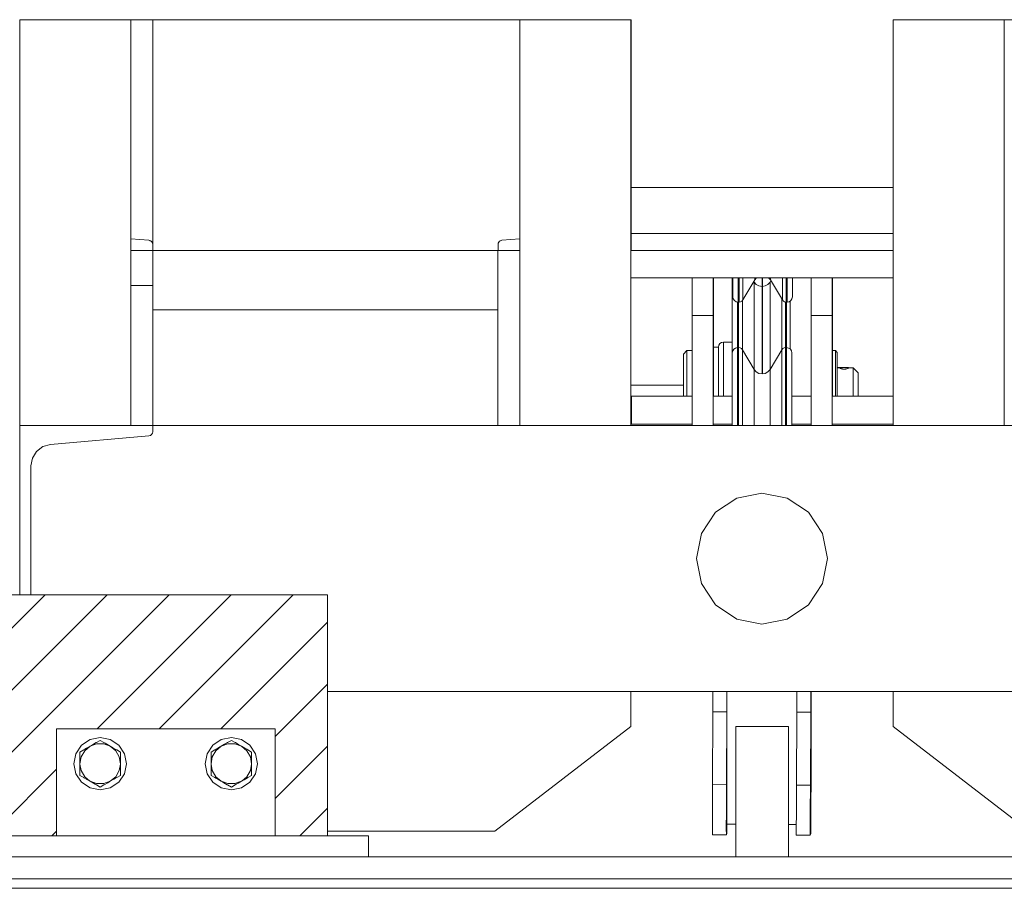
# Model space of a CAD drawing. Header units: millimetres. Extents: x 53056 to 116131, y -669674 to -625124.
# Tile 254 of 256: x 73288 to 73851, y -635021 to -634524. Entities that reach past the tile are written whole.
import ezdxf

# ---------------------------------------------------------------- set-up
doc = ezdxf.new("R2010")
doc.units = ezdxf.units.MM
doc.header["$MEASUREMENT"] = 0
doc.linetypes.add('DGN Style 1', pattern=[536.1990872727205, 0.8921781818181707, -535.3069090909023])
doc.linetypes.add('DGN Style 4', pattern=[1428.3772690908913, 713.7425454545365, -356.8712727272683, 0.8921781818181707, -356.8712727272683])
for name, color, linetype, lineweight in [('Side Cradle Blocks', 7, 'Continuous', 0), ('Side Cradle Hydraulic Arm Support', 7, 'Continuous', 0), ('Side Cradle Stbd', 7, 'Continuous', 0), ('Side Cradle Tower', 7, 'Continuous', 0), ('Side Cradle Tower Rail Frame', 7, 'Continuous', 0)]:
    doc.layers.add(name, color=color, linetype=linetype, lineweight=lineweight)

# ---------------------------------------------------------------- blocks, each defined once
blk = doc.blocks.new('*U55')
at = {"linetype": 'Continuous', "lineweight": 0}
h = blk.add_hatch(dxfattribs=at)
h.set_pattern_fill('HATCH', color=30, style=0, pattern_type=2)
h.set_pattern_definition([(45, (-11310.122309, 12468.235644), (-17.71895608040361, 17.71895608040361), [])])
h.paths.add_polyline_path([(-11129.45455786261, 12408.17576947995), (-11129.45455786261, 12408.17580037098), (-11129.45455786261, 12410.79314748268), (-11129.45455786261, 12490.79314748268), (-11129.45455786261, 12546.1757699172), (-11299.0828843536, 12546.1757699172), (-11305.4877483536, 12546.1757699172), (-11340.48774835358, 12546.1757699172), (-11346.66777913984, 12546.1757699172), (-11426.66777913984, 12546.1757699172), (-11779.45455786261, 12546.1757699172), (-11779.45455786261, 12408.17580080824), (-11779.45455786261, 12408.1757699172), (-11634.59611059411, 12408.1757699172), (-11634.59611059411, 12396.17580080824), (-11634.59611059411, 12396.1757699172), (-11609.45455786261, 12396.1757699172), (-11609.45455786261, 12396.17580080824), (-11609.45455786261, 12469.45638980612), (-11459.45455786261, 12469.45638980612), (-11459.45455786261, 12396.17580080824), (-11459.45455786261, 12396.1757699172), (-11405.95455786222, 12396.1757699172), (-11405.95455786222, 12396.17580080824), (-11405.95455786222, 12408.17576947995), (-11284.45455786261, 12408.17576947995), (-11284.45455786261, 12408.17580037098), (-11284.45455786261, 12469.45638980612), (-11159.45455786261, 12469.45638980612), (-11159.45455786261, 12408.17580037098), (-11159.45455786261, 12408.17576947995)])
at = {"color": 30, "linetype": 'Continuous', "lineweight": 0, "flags": 128}
blk.add_lwpolyline([(-11405.95455786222, 12408.17576947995), (-11284.45455786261, 12408.17576947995), (-11284.45455786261, 12408.17580037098), (-11284.45455786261, 12469.45638980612), (-11159.45455786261, 12469.45638980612), (-11159.45455786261, 12408.17580037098), (-11159.45455786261, 12408.17576947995), (-11129.45455786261, 12408.17576947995), (-11129.45455786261, 12408.17576947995), (-11129.45455786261, 12408.17580037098), (-11129.45455786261, 12410.79314748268), (-11129.45455786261, 12490.79314748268), (-11129.45455786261, 12546.1757699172), (-11299.0828843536, 12546.1757699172), (-11305.4877483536, 12546.1757699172), (-11340.48774835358, 12546.1757699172)], dxfattribs=at)
at = {"layer": 'Side Cradle Blocks', "color": 7, "linetype": 'Continuous', "lineweight": 0}
for p, q in [((-11129.45455786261, 12546.1757699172), (-11779.45455786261, 12546.1757699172)), ((-11129.45455786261, 12546.1757699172), (-11129.45455786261, 12408.17580037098)), ((-11284.45455786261, 12408.17580037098), (-11284.45455786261, 12469.45638980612)), ((-11284.45455786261, 12469.45638980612), (-11159.45455786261, 12469.45638980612)), ((-11159.45455786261, 12469.45638980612), (-11159.45455786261, 12408.17580037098)), ((-11261.61262949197, 12461.58542656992), (-11261.75457402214, 12461.50347485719)), ((-11259.45455786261, 12462.83138980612), (-11261.61260094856, 12461.58544304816)), ((-11253.71430637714, 12463.31458279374), (-11259.45455786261, 12464.45638980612)), ((-11257.31820915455, 12461.59796830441), (-11259.45455786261, 12462.83138980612)), ((-11253.66301297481, 12459.48763980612), (-11257.41928885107, 12460.85926877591)), ((-11190.24610275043, 12459.48763980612), (-11186.48982687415, 12460.85926877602)), ((-11190.1948093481, 12463.31458279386), (-11184.45455786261, 12464.45638980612)), ((-11186.59090657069, 12461.59796830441), (-11184.45455786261, 12462.83138980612)), ((-11184.45455786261, 12462.83138980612), (-11182.29651477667, 12461.58544304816)), ((-11182.29648623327, 12461.58542656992), (-11182.15454170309, 12461.50347485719)), ((-11268.90129893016, 12457.37731130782), (-11271.03764763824, 12456.14388980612)), ((-11271.03764763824, 12453.78718182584), (-11271.03764763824, 12456.14388980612)), ((-11265.24610275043, 12459.48763980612), (-11268.312106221, 12456.92042395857)), ((-11250.02953971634, 12457.3898530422), (-11250.17148424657, 12457.47180475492)), ((-11247.871468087, 12456.14388980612), (-11250.02951117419, 12457.38983656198)), ((-11196.03764763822, 12456.14388980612), (-11193.87960455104, 12457.38983656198)), ((-11193.8795760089, 12457.3898530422), (-11193.73763147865, 12457.47180475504)), ((-11178.66301297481, 12459.48763980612), (-11175.59700950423, 12456.92042395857)), ((-11175.00781679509, 12457.37731130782), (-11172.87146808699, 12456.14388980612)), ((-11172.87146808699, 12453.78718182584), (-11172.87146808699, 12456.14388980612)), ((-11271.03764763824, 12449.2255000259), (-11270.34737523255, 12445.51754498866)), ((-11247.871468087, 12449.45638980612), (-11248.56174049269, 12453.39523462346)), ((-11247.871468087, 12451.83047536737), (-11247.871468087, 12449.45638980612)), ((-11196.03764763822, 12449.45638980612), (-11195.34737523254, 12453.39523462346)), ((-11196.03764763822, 12451.83047536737), (-11196.03764763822, 12449.45638980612)), ((-11172.87146808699, 12449.2255000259), (-11173.56174049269, 12445.51754498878)), ((-11271.03764763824, 12444.4899814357), (-11271.03764763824, 12442.76888980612)), ((-11247.87146808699, 12442.76888980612), (-11247.871468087, 12444.4899814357)), ((-11196.03764763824, 12442.76888980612), (-11196.03764763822, 12444.4899814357)), ((-11172.87146808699, 12444.4899814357), (-11172.87146808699, 12442.76888980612)), ((-11271.03764763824, 12442.76888980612), (-11268.87960455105, 12441.52294305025)), ((-11268.87960455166, 12441.5229430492), (-11268.73763147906, 12441.44097485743)), ((-11268.73763147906, 12441.44097485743), (-11268.87960455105, 12441.52294305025)), ((-11253.66301297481, 12439.42513980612), (-11257.41928885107, 12438.05351083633)), ((-11257.29648623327, 12437.3273530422), (-11257.15454170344, 12437.40930475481)), ((-11253.66301297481, 12439.42513980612), (-11250.59700950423, 12441.99235565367)), ((-11250.00781679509, 12441.53546830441), (-11250.66322240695, 12441.15706969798)), ((-11250.00781679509, 12441.53546830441), (-11247.87146808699, 12442.76888980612)), ((-11196.03764763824, 12442.76888980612), (-11193.90129893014, 12441.53546830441)), ((-11193.90129893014, 12441.53546830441), (-11193.24589331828, 12441.15706969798)), ((-11190.24610275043, 12439.42513980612), (-11193.312106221, 12441.99235565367)), ((-11190.24610275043, 12439.42513980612), (-11186.48982687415, 12438.05351083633)), ((-11186.61262949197, 12437.3273530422), (-11186.7545740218, 12437.40930475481)), ((-11175.02951117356, 12441.5229430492), (-11175.17148424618, 12441.44097485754)), ((-11175.17148424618, 12441.44097485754), (-11175.02951117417, 12441.52294305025)), ((-11175.02951117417, 12441.52294305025), (-11172.87146808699, 12442.76888980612)), ((-11261.59090657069, 12437.31481130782), (-11259.45455786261, 12436.08138980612)), ((-11259.45455786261, 12436.08138980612), (-11257.29651477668, 12437.32733656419)), ((-11184.45455786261, 12436.08138980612), (-11186.61260094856, 12437.32733656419)), ((-11182.31820915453, 12437.31481130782), (-11184.45455786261, 12436.08138980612))]:
    blk.add_line(p, q, dxfattribs=at)
at = {"layer": 'Side Cradle Blocks', "color": 7, "linetype": 'Continuous', "lineweight": 0, "flags": 128}
for points in [[(-11253.71430637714, 12463.31458279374), (-11248.84795614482, 12460.06299152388), (-11245.59636487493, 12455.19664129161), (-11244.45455786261, 12449.45638980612), (-11245.59636487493, 12443.71613832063), (-11248.84795614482, 12438.84978808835), (-11253.71430637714, 12435.59819681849), (-11259.45455786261, 12434.45638980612), (-11265.1948093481, 12435.59819681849), (-11270.06115958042, 12438.84978808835), (-11273.31275085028, 12443.71613832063), (-11274.45455786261, 12449.45638980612), (-11273.31275085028, 12455.19664129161), (-11270.06115958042, 12460.06299152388), (-11265.1948093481, 12463.31458279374), (-11259.45455786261, 12464.45638980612)], [(-11268.90129893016, 12457.37731130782), (-11268.24589331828, 12457.75570991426), (-11267.20403942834, 12458.35722453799), (-11265.24610275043, 12459.48763980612), (-11264.50427649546, 12459.91593339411), (-11263.76984055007, 12460.33996018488), (-11261.7545740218, 12461.50347485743), (-11261.61260094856, 12461.58544304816)], [(-11265.24610275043, 12459.48763980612), (-11261.48982687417, 12460.85926877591), (-11257.41928885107, 12460.85926877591)], [(-11257.31820915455, 12461.59796830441), (-11256.66280354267, 12461.21956969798), (-11255.62094965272, 12460.61805507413), (-11253.66301297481, 12459.48763980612), (-11252.92118671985, 12459.05934621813), (-11252.18675077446, 12458.63531942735), (-11250.17148424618, 12457.47180475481), (-11250.02951117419, 12457.38983656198)], [(-11184.45455786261, 12464.45638980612), (-11178.71430637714, 12463.31458279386), (-11173.84795614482, 12460.06299152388), (-11170.59636487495, 12455.19664129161), (-11169.45455786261, 12449.45638980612), (-11170.59636487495, 12443.71613832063), (-11173.84795614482, 12438.84978808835), (-11178.71430637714, 12435.59819681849), (-11184.45455786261, 12434.45638980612), (-11190.1948093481, 12435.59819681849), (-11195.06115958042, 12438.84978808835), (-11198.31275085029, 12443.71613832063), (-11199.45455786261, 12449.45638980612), (-11198.31275085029, 12455.19664129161), (-11195.06115958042, 12460.06299152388), (-11190.1948093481, 12463.31458279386)], [(-11193.87960455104, 12457.38983656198), (-11193.73763147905, 12457.47180475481), (-11191.72236495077, 12458.63531942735), (-11190.98792900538, 12459.05934621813), (-11190.24610275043, 12459.48763980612), (-11188.28816607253, 12460.61805507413), (-11187.24631218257, 12461.21956969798), (-11186.59090657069, 12461.59796830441)], [(-11186.48982687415, 12460.85926877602), (-11182.41928885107, 12460.85926877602), (-11178.66301297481, 12459.48763980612)], [(-11182.29651477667, 12461.58544304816), (-11182.15454170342, 12461.50347485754), (-11180.13927517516, 12460.33996018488), (-11179.40483922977, 12459.91593339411), (-11178.66301297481, 12459.48763980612), (-11176.70507629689, 12458.35722453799), (-11175.66322240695, 12457.75570991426)], [(-11271.03764763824, 12449.45638980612), (-11270.34737523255, 12453.39523462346), (-11268.312106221, 12456.92042395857)], [(-11253.66301297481, 12459.48763980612), (-11250.59700950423, 12456.92042395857), (-11248.56174049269, 12453.39523462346)], [(-11247.871468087, 12451.83047536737), (-11247.87146808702, 12453.64888513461), (-11247.871468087, 12453.78718182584), (-11247.871468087, 12456.14388980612)], [(-11196.03764763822, 12456.14388980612), (-11196.03764763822, 12453.78718182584), (-11196.03764763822, 12453.64888513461), (-11196.03764763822, 12451.83047536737)], [(-11195.34737523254, 12453.39523462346), (-11193.312106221, 12456.92042395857), (-11190.24610275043, 12459.48763980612)], [(-11175.66322240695, 12457.75570991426), (-11175.66322240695, 12457.75570991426), (-11175.00781679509, 12457.37731130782)], [(-11175.59700950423, 12456.92042395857), (-11173.56174049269, 12453.39523462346), (-11172.87146808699, 12449.45638980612)], [(-11271.03764763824, 12453.78718182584), (-11271.03764763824, 12453.6496193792), (-11271.03764763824, 12451.47601914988), (-11271.03764763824, 12449.45638980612), (-11271.03764763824, 12449.2255000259), (-11271.03764763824, 12447.03269134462), (-11271.03764763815, 12445.24596644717), (-11271.03764763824, 12444.4899814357)], [(-11247.871468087, 12449.2255000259), (-11248.56174049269, 12445.51754498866), (-11250.59700950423, 12441.99235565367)], [(-11247.871468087, 12449.45638980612), (-11247.871468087, 12449.2255000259), (-11247.871468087, 12446.87712475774), (-11247.871468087, 12445.24778492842), (-11247.871468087, 12444.4899814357)], [(-11196.03764763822, 12444.4899814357), (-11196.03764763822, 12445.24778492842), (-11196.03764763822, 12446.87712475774), (-11196.03764763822, 12449.2255000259), (-11196.03764763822, 12449.45638980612)], [(-11193.312106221, 12441.99235565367), (-11195.34737523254, 12445.51754498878), (-11196.03764763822, 12449.2255000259)], [(-11172.87146808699, 12444.4899814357), (-11172.87146808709, 12445.24596644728), (-11172.87146808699, 12447.03269134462), (-11172.87146808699, 12449.2255000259), (-11172.87146808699, 12449.45638980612), (-11172.87146808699, 12451.47601914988), (-11172.87146808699, 12453.6496193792), (-11172.87146808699, 12453.78718182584)], [(-11265.61626036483, 12439.63885040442), (-11268.312106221, 12441.99235565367), (-11270.34737523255, 12445.51754498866)], [(-11173.56174049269, 12445.51754498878), (-11175.59700950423, 12441.99235565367), (-11178.29285536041, 12439.63885040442)], [(-11268.73763147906, 12441.44097485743), (-11266.72236495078, 12440.27746018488), (-11265.98792900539, 12439.85343339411), (-11265.61626036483, 12439.63885040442), (-11265.24610275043, 12439.42513980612), (-11263.28816607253, 12438.29472453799), (-11262.24631218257, 12437.69320991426), (-11261.59090657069, 12437.31481130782)], [(-11265.24610275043, 12439.42513980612), (-11261.48982687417, 12438.05351083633), (-11257.41928885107, 12438.05351083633)], [(-11257.29651477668, 12437.32733656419), (-11257.15454170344, 12437.40930475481), (-11255.13927517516, 12438.57281942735), (-11254.40483922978, 12438.99684621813), (-11253.66301297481, 12439.42513980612), (-11251.7050762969, 12440.55555507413), (-11250.66322240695, 12441.15706969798)], [(-11193.24589331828, 12441.15706969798), (-11192.20403942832, 12440.55555507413), (-11190.24610275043, 12439.42513980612), (-11189.50427649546, 12438.99684621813), (-11188.76984055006, 12438.57281942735), (-11186.7545740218, 12437.40930475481), (-11186.61260094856, 12437.32733656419)], [(-11186.48982687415, 12438.05351083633), (-11182.41928885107, 12438.05351083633), (-11178.66301297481, 12439.42513980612)], [(-11182.31820915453, 12437.31481130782), (-11181.66280354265, 12437.69320991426), (-11180.6209496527, 12438.29472453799), (-11178.66301297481, 12439.42513980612)], [(-11178.66301297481, 12439.42513980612), (-11178.66301297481, 12439.42513980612), (-11178.29285536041, 12439.63885040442), (-11177.92118671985, 12439.85343339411), (-11177.18675077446, 12440.27746018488), (-11175.17148424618, 12441.44097485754)]]:
    blk.add_lwpolyline(points, dxfattribs=at)
at = {"layer": 'Side Cradle Hydraulic Arm Support', "color": 7, "linetype": 'Continuous', "lineweight": 0}
blk.add_line((-11105.95455786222, 12408.17576947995), (-11105.95455786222, 12396.17580080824), dxfattribs=at)
at = {"layer": 'Side Cradle Hydraulic Arm Support', "color": 7, "linetype": 'Continuous', "lineweight": 0, "flags": 128}
blk.add_lwpolyline([(-11405.95455786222, 12408.17576947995), (-11105.95455786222, 12408.17576947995), (-11105.95455786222, 12408.17576947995)], dxfattribs=at)
at = {"layer": 'Side Cradle Stbd', "color": 7, "linetype": 'Continuous', "lineweight": 0}
for p, q in [((-12105.81300512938, 12396.1757699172), (-10346.23674911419, 12396.1757699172)), ((-12105.81300512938, 12383.5838264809), (-10346.23674911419, 12383.58382648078)), ((-11980.8129742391, 12378.15552419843), (-10346.23674911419, 12378.15552419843))]:
    blk.add_line(p, q, dxfattribs=at)
at = {"layer": 'Side Cradle Tower', "color": 7, "linetype": 'Continuous', "lineweight": 0}
for p, q in [((-11305.4877483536, 12875.19881422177), (-10955.89774021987, 12875.19881422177)), ((-11305.4877483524, 12875.19878333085), (-11305.4877483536, 12642.90866748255)), ((-11241.9877483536, 12642.90866748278), (-11241.9877483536, 12875.19878333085)), ((-11229.42998835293, 12875.19878333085), (-11229.42998835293, 12746.56291313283)), ((-11019.4545578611, 12642.90866748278), (-11019.45455786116, 12875.19878333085)), ((-10955.89774021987, 12875.19878333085), (-10955.89774021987, 12743.08329422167)), ((-10806.01137550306, 12875.19881422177), (-10456.42136736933, 12875.19881422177)), ((-10742.45455786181, 12642.90866748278), (-10742.45455786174, 12875.19878333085)), ((-10955.8977093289, 12779.15923961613), (-10805.95458875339, 12779.15923961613)), ((-10955.8977093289, 12752.93137175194), (-10805.95458875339, 12752.93137175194)), ((-11241.98771746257, 12749.86169727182), (-11231.62247959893, 12748.95485646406)), ((-11231.16097277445, 12748.86840992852), (-11230.77120797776, 12748.7120781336)), ((-11231.14234952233, 12748.86117360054), (-11231.15831618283, 12748.86737767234)), ((-11231.14234962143, 12748.86117363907), (-11230.80798319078, 12748.72706183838)), ((-11230.77113771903, 12748.71202597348), (-11230.77023281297, 12748.71135417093)), ((-11230.32520875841, 12748.43270791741), (-11230.06723396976, 12748.17850136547)), ((-11230.31261996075, 12748.42089671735), (-11230.32428919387, 12748.43184515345)), ((-11230.31262002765, 12748.4208967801), (-11230.11144269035, 12748.22265847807)), ((-11230.06649673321, 12748.17734121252), (-11230.06721510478, 12748.17847167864)), ((-11229.71372629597, 12747.69463404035), (-11229.60438547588, 12747.42813667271)), ((-11229.71341596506, 12747.69395904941), (-11229.70797294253, 12747.6821201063)), ((-11229.5932934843, 12747.43268450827), (-11229.63054294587, 12747.49258651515)), ((-11229.60406357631, 12747.42653828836), (-11229.60437931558, 12747.42810608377)), ((-11229.5932934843, 12747.43268450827), (-11229.5824058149, 12747.37464682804)), ((-11031.8567852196, 12747.24367595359), (-11031.78110309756, 12747.42813667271)), ((-11031.78104883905, 12747.42822658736), (-11031.78005995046, 12747.42986532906)), ((-11031.40184185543, 12748.09613507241), (-11031.3182546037, 12748.17850136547)), ((-11031.27170466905, 12748.22441471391), (-11031.32448662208, 12748.1848209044)), ((-11031.32149261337, 12748.18745299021), (-11031.32448662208, 12748.1848209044)), ((-11031.31816775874, 12748.17856787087), (-11031.31627970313, 12748.18001373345)), ((-11030.66241889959, 12748.69277021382), (-11030.61428059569, 12748.7120781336)), ((-11030.61597581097, 12748.71630260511), (-11030.62815813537, 12748.7071641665)), ((-11030.61844302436, 12748.71483801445), (-11030.61603047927, 12748.71627015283)), ((-11030.61594492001, 12748.71631603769), (-11030.6139085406, 12748.71720153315)), ((-11030.61140882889, 12748.71289714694), (-11030.61417376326, 12748.71210860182)), ((-11030.22451579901, 12748.86840992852), (-11029.76300897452, 12748.95485646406)), ((-11029.76300897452, 12748.95485646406), (-11019.45458875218, 12749.85672637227)), ((-11229.42998835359, 12743.08329422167), (-11241.98771746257, 12743.08329422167)), ((-11229.43833620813, 12746.76224828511), (-11229.42998835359, 12746.5621721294)), ((-11229.42998835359, 12746.5621721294), (-11229.42998835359, 12743.08329422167)), ((-11229.42998835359, 12743.08326333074), (-11229.42998835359, 12723.08329422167)), ((-11031.95553111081, 12743.08329422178), (-11229.42995746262, 12743.08329422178)), ((-11032.01231786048, 12743.08326333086), (-11032.01231786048, 12642.90869837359)), ((-11031.95550021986, 12743.08329422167), (-11031.95550021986, 12746.5621721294)), ((-11019.45458875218, 12743.08329422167), (-11031.95550021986, 12743.08329422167)), ((-10955.89774021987, 12743.08329422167), (-10955.95452697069, 12743.08329422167)), ((-10805.95523392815, 12743.08329422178), (-10955.89706415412, 12743.08329422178)), ((-10955.9545269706, 12727.5070113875), (-10805.95458875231, 12727.5070113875)), ((-10885.18458074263, 12727.50698049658), (-10885.18458074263, 12726.2506182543)), ((-10876.43761611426, 12716.5903379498), (-10876.43761611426, 12725.05001276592)), ((-10876.15069724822, 12726.25061825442), (-10876.15069724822, 12727.50698049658)), ((-11229.42998835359, 12723.08329422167), (-11241.98771746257, 12723.08329422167)), ((-11229.42998835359, 12723.08326333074), (-11229.42998835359, 12642.90875578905)), ((-10894.69351588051, 12713.57484971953), (-10894.69351588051, 12719.09273907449)), ((-10894.1182804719, 12713.57484971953), (-10894.1182804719, 12719.09300530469)), ((-10869.36792216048, 12714.8006742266), (-10869.36792216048, 12720.22526788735)), ((-10867.21699751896, 12713.57484971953), (-10867.21699751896, 12719.09273907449)), ((-10866.64176211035, 12713.57484971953), (-10866.64176211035, 12719.09315527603)), ((-10894.98043474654, 12707.71963614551), (-10894.98043474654, 12713.63188993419)), ((-10894.40519933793, 12707.72032823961), (-10894.40519933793, 12713.57481882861)), ((-10892.2542746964, 12707.01723431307), (-10892.2542746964, 12714.46510177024)), ((-10867.50391638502, 12707.7198842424), (-10867.50391638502, 12713.62485771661)), ((-10866.92868097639, 12707.72032823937), (-10866.92868097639, 12713.57481882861)), ((-10864.95455786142, 12686.76477416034), (-10864.95455786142, 12714.16342512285)), ((-11229.42995746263, 12709.20120404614), (-11032.01234875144, 12709.20120404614)), ((-10894.98043474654, 12687.53349064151), (-10894.98043474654, 12707.71788649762)), ((-10867.50391638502, 12687.53358794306), (-10867.50391638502, 12707.71788649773)), ((-10920.95455786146, 12705.90151988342), (-10908.95455786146, 12705.90151988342)), ((-10840.95455786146, 12705.90151988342), (-10852.95455786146, 12705.90151988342)), ((-10923.95455786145, 12683.00247471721), (-10923.95455786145, 12685.83080086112)), ((-10894.98043474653, 12677.28105639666), (-10894.98043474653, 12687.53320789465)), ((-10894.40519933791, 12677.28157656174), (-10894.40519933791, 12687.53320789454)), ((-10892.25427469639, 12676.24771950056), (-10892.25427469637, 12686.326006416)), ((-10867.50391638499, 12677.28124342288), (-10867.50391638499, 12687.53320789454)), ((-10866.92868097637, 12677.28157656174), (-10866.92868097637, 12687.53320789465)), ((-10908.9545269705, 12683.46192316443), (-10908.66763899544, 12683.46192316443)), ((-10840.66763899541, 12683.46192316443), (-10840.9545269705, 12683.46192316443)), ((-10905.95455786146, 12678.63464580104), (-10905.95455786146, 12670.89627165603)), ((-10876.43761611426, 12666.5903379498), (-10876.43761611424, 12675.05001276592)), ((-10837.95452697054, 12676.12796767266), (-10836.44756921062, 12676.13215014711)), ((-10837.95452697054, 12676.03485427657), (-10836.44757124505, 12676.03580077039)), ((-10836.44757124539, 12676.03578466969), (-10836.73833496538, 12676.03530923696)), ((-10836.44750755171, 12676.13215031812), (-10835.97273720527, 12676.13346801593)), ((-10836.40627714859, 12675.88603890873), (-10836.27938195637, 12675.78137502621)), ((-10835.97265303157, 12676.13346824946), (-10835.71822932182, 12676.1341743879)), ((-10831.77567148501, 12676.12131549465), (-10831.65329047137, 12676.1116108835)), ((-10831.653229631, 12676.11160605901), (-10830.55907622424, 12676.02484151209)), ((-10828.95455786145, 12675.98272333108), (-10828.95455786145, 12674.56856025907)), ((-10828.95455786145, 12671.87041016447), (-10828.95455786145, 12674.56856025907)), ((-10955.66763899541, 12643.75986232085), (-10955.66763899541, 12659.75986232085)), ((-10920.95458875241, 12659.75986232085), (-10955.66763899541, 12659.75986232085)), ((-10897.98046563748, 12659.75986232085), (-10908.9545269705, 12659.75986232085)), ((-10894.98043474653, 12642.90869837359), (-10894.98043474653, 12657.71788649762)), ((-10867.503916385, 12642.90869837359), (-10867.503916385, 12657.71788649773)), ((-10852.95458875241, 12659.75986232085), (-10863.92865008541, 12659.75986232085)), ((-10805.95458875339, 12659.75986232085), (-10840.9545269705, 12659.75986232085)), ((-11305.4877483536, 12546.17580080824), (-11305.4877483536, 12642.90558452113)), ((-11229.42998835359, 12642.90866748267), (-10532.47912736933, 12642.90866748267)), ((-10920.95458875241, 12643.75986232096), (-10955.95452696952, 12643.75986232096)), ((-10897.98046563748, 12643.75986232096), (-10908.9545269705, 12643.75986232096)), ((-10852.95458875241, 12643.75986232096), (-10863.92865008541, 12643.75986232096)), ((-10805.95458875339, 12643.75986232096), (-10840.9545269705, 12643.75986232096)), ((-11230.76971948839, 12637.27556920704), (-11230.77158003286, 12637.27476017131)), ((-11230.76704554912, 12637.27712369), (-11230.76926604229, 12637.27580555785)), ((-11230.06399596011, 12637.80450871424), (-11230.06130135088, 12637.80687759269)), ((-11230.06088762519, 12637.80726615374), (-11230.05985868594, 12637.80839433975)), ((-11229.5933554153, 12638.55911910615), (-11229.59391279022, 12638.55769629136)), ((-11229.59247888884, 12638.56194407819), (-11229.59321202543, 12638.55954388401)), ((-10866.68352016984, 12601.49638995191), (-10881.03414888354, 12604.35090748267)), ((-10955.95455786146, 12490.79314748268), (-10805.95455786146, 12490.79314748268)), ((-10909.09926198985, 12490.79311659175), (-10909.12340593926, 12485.54186845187)), ((-10901.12349230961, 12485.50553778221), (-10901.09918132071, 12490.79311659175)), ((-10901.05727643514, 12490.79311659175), (-10901.07020390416, 12424.46022586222)), ((-10861.09877797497, 12490.79311659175), (-10861.12392416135, 12485.32388443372)), ((-10853.12401053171, 12485.28755376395), (-10853.09869730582, 12490.79311659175)), ((-10852.94633973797, 12490.79311659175), (-10852.95455786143, 12448.62462373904)), ((-10909.12340593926, 12485.54186845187), (-10909.15046186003, 12479.19814797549)), ((-10901.15054823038, 12479.16181730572), (-10901.12349230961, 12485.50553778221)), ((-10861.12392416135, 12485.32388443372), (-10861.15098008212, 12478.98016395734)), ((-10853.15106645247, 12478.94383328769), (-10853.12401053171, 12485.28755376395)), ((-10909.15046186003, 12479.19814797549), (-10909.32058825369, 12437.48947089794)), ((-10909.15046186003, 12479.19814797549), (-10901.15054823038, 12479.16181730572)), ((-10901.32067462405, 12437.45314022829), (-10901.15054823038, 12479.16181730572)), ((-10861.15098008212, 12478.98016395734), (-10861.32110647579, 12437.27148687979)), ((-10861.15098008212, 12478.98016395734), (-10853.15106645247, 12478.94383328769)), ((-10853.32119284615, 12437.23515621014), (-10853.15106645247, 12478.94383328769)), ((-10852.96257724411, 12480.02857086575), (-10852.95455786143, 12480.02857086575)), ((-10852.95455786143, 12460.47085651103), (-10852.954866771, 12460.40577449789)), ((-10852.95906722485, 12459.5858927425), (-10852.95455786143, 12459.5858927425)), ((-10852.95455786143, 12448.62462373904), (-10853.1034601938, 12417.37066162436)), ((-10909.32058825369, 12437.48947089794), (-10901.32067462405, 12437.45314022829)), ((-10901.32067462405, 12437.45314022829), (-10901.37890692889, 12422.23277328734)), ((-10861.32110647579, 12437.27148687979), (-10853.32119284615, 12437.23515621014)), ((-10853.32119284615, 12437.23515621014), (-10853.379425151, 12422.01478926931)), ((-10901.07020390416, 12424.46022586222), (-10901.10294197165, 12417.58864564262)), ((-10901.11823721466, 12414.49667253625), (-10901.10294197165, 12417.58864564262)), ((-10895.95458875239, 12414.87055040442), (-10901.11658067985, 12414.8939929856)), ((-10909.40634523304, 12408.75253244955), (-10909.40882254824, 12412.21551604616)), ((-10901.40643160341, 12408.7162017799), (-10901.1478831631, 12409.79742233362)), ((-10861.40092646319, 12414.71362899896), (-10865.95452697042, 12414.73430864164)), ((-10861.40686345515, 12408.5345484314), (-10861.40934077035, 12411.99753202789)), ((-10853.4069498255, 12408.49821776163), (-10853.14840138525, 12409.57943831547)), ((-10853.14840138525, 12409.57943831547), (-10853.14255678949, 12410.15237037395)), ((-10853.14255678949, 12410.15237037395), (-10853.13229220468, 12411.77943426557)), ((-10909.40603724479, 12408.75382042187), (-10909.40634523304, 12408.75253244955)), ((-10901.40643160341, 12408.7162017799), (-10909.40634523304, 12408.75253244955)), ((-10861.40655546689, 12408.53583640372), (-10861.40686345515, 12408.5345484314)), ((-10853.4069498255, 12408.49821776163), (-10861.40686345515, 12408.5345484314))]:
    blk.add_line(p, q, dxfattribs=at)
at = {"layer": 'Side Cradle Tower', "color": 7, "linetype": 'DGN Style 4', "lineweight": 0}
for p, q in [((-10880.95455786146, 12672.51457497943), (-10880.95455786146, 12727.50698049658)), ((-10880.80399604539, 12672.54078043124), (-10880.67373710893, 12727.50698049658)), ((-10880.66763899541, 12727.50698049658), (-10880.66763899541, 12672.56420014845)), ((-10955.95452696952, 12666.13464580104), (-10925.95458875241, 12666.13464580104))]:
    blk.add_line(p, q, dxfattribs=at)
at = {"layer": 'Side Cradle Tower', "color": 7, "linetype": 'Continuous', "lineweight": 0, "flags": 128}
for points in [[(-10955.95455786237, 12875.19878333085), (-10955.95455786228, 12861.56210985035), (-10955.95455786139, 12696.08861259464), (-10955.9545578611, 12642.90866748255)], [(-10805.95455786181, 12642.90866748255), (-10805.95455786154, 12696.08861259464), (-10805.95455786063, 12861.56210985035), (-10805.95455786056, 12875.19878333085)], [(-11231.15941112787, 12748.86780312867), (-11231.16097277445, 12748.86840992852), (-11231.62247959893, 12748.95485646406)], [(-11230.75555723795, 12748.70583402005), (-11230.76951276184, 12748.716302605), (-11230.80963167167, 12748.72752287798)], [(-11230.32520868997, 12748.43270785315), (-11230.32520875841, 12748.43270791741), (-11230.72306967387, 12748.69277021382), (-11230.77120797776, 12748.7120781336), (-11230.77120779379, 12748.71207799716)], [(-11230.04106232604, 12748.15275537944), (-11230.06100195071, 12748.18482090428), (-11230.11328618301, 12748.22404135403)], [(-11230.067233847, 12748.17850117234), (-11230.06723396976, 12748.17850136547), (-11229.98364671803, 12748.09613507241), (-11229.71372629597, 12747.69463404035), (-11229.71372626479, 12747.69463397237)], [(-11229.70797297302, 12747.68212017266), (-11229.70407055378, 12747.67260882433), (-11229.66324300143, 12747.57310002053), (-11229.64746687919, 12747.53464895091), (-11229.64018784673, 12747.51690779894), (-11229.62956146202, 12747.49100816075)], [(-11229.60438543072, 12747.42813644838), (-11229.60438547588, 12747.42813667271), (-11229.52870335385, 12747.24367595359), (-11229.43833620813, 12746.76224828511)], [(-11031.84379897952, 12747.28167727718), (-11031.8567852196, 12747.24367595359), (-11031.94715236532, 12746.76224828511), (-11031.95550021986, 12746.5621721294)], [(-11031.80091640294, 12747.38619477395), (-11031.84379899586, 12747.28167722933), (-11031.8441968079, 12747.27955784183)], [(-11031.80119767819, 12747.38469541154), (-11031.79219508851, 12747.43268450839), (-11031.79157578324, 12747.43426541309)], [(-11031.79300968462, 12747.43001762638), (-11031.79219508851, 12747.43268450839), (-11031.75420438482, 12747.49377852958)], [(-11031.38629846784, 12748.11395517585), (-11031.40184185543, 12748.09613507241), (-11031.67176227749, 12747.69463404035), (-11031.78110309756, 12747.42813667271), (-11031.78110297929, 12747.42813686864)], [(-11031.34047548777, 12748.15910871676), (-11031.38629848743, 12748.11395515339), (-11031.38767659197, 12748.11190524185)], [(-11031.34117190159, 12748.15798879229), (-11031.32448662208, 12748.1848209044), (-11031.32562988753, 12748.1835673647)], [(-11030.65309078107, 12748.69749670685), (-11030.66241889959, 12748.69277021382), (-11031.06027981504, 12748.43270791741), (-11031.3182546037, 12748.17850136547), (-11031.31825442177, 12748.17850150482)], [(-11030.62720459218, 12748.70787945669), (-11030.65309079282, 12748.69749670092), (-11030.65544723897, 12748.6959564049)], [(-11030.61428037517, 12748.71207819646), (-11030.61428059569, 12748.7120781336), (-11030.22451579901, 12748.86840992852)], [(-10920.95455786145, 12642.90869837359), (-10920.95455786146, 12705.90151988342), (-10920.95455786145, 12727.50698049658)], [(-10908.95455786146, 12642.90869837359), (-10908.95455786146, 12705.90151988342), (-10908.95455786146, 12727.50698049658)], [(-10908.66763899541, 12659.75989321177), (-10908.66763899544, 12683.46192316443), (-10908.66763899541, 12727.50698049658)], [(-10897.98043474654, 12727.50698049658), (-10897.98043474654, 12724.75035128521), (-10897.98043474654, 12705.99820812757), (-10897.98043474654, 12684.57894066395)], [(-10884.11022231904, 12727.50698049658), (-10885.18458074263, 12726.2506182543), (-10891.96735583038, 12714.8006742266), (-10892.52565900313, 12714.14779059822), (-10893.27200858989, 12713.72244161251), (-10894.1182804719, 12713.57484971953), (-10894.69351588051, 12713.57484971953), (-10895.84156617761, 12713.80321112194), (-10896.81483622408, 12714.45352937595), (-10897.46515447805, 12715.42679942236), (-10897.69351588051, 12716.57484971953), (-10897.69351588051, 12721.86522220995), (-10897.69351588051, 12727.50698049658)], [(-10894.69351588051, 12719.09342613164), (-10894.69351588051, 12719.09358361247), (-10894.69351588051, 12727.50698049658)], [(-10894.1182804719, 12719.09342384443), (-10894.1182804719, 12719.09358361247), (-10894.1182804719, 12727.50698049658)], [(-10891.96735583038, 12714.8006742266), (-10891.96735583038, 12720.22609778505), (-10891.96735583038, 12727.50698049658)], [(-10875.934744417, 12725.88600953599), (-10876.43761611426, 12725.05001276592), (-10877.61005277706, 12723.69978656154), (-10879.17738690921, 12722.82012390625), (-10880.95455786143, 12722.51488966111), (-10882.73172881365, 12722.82012390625), (-10884.29906294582, 12723.69978656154), (-10885.47149960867, 12725.0500127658), (-10885.68525628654, 12725.40537158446)], [(-10885.47149960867, 12725.0500127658), (-10885.47149960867, 12716.58989087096), (-10885.47149960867, 12700.44841529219), (-10885.47149960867, 12679.08297936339), (-10885.47149960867, 12675.05007269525)], [(-10863.64176211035, 12727.50698049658), (-10863.64176211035, 12721.86522220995), (-10863.64176211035, 12716.57484971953), (-10863.87012351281, 12715.42679942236), (-10864.52044176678, 12714.45352937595), (-10865.49371181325, 12713.80321112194), (-10866.64176211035, 12713.57484971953), (-10867.21699751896, 12713.57484971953), (-10868.06326940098, 12713.72244161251), (-10868.80961898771, 12714.14779059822), (-10869.36792216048, 12714.8006742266), (-10876.15069724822, 12726.25061825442), (-10877.22505567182, 12727.50698049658)], [(-10869.36792216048, 12720.22585815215), (-10869.36792216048, 12720.22609778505), (-10869.36792216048, 12727.50698049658)], [(-10867.21699751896, 12719.09342613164), (-10867.21699751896, 12719.09358361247), (-10867.21699751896, 12727.50698049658)], [(-10866.64176211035, 12719.09342316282), (-10866.64176211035, 12719.09358361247), (-10866.64176211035, 12727.50698049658)], [(-10852.95455786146, 12727.50698049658), (-10852.95455786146, 12705.90151988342), (-10852.95455786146, 12642.90869837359)], [(-10840.95455786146, 12727.50698049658), (-10840.95455786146, 12705.90151988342), (-10840.95455786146, 12642.90869837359)], [(-10840.66763899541, 12727.50698049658), (-10840.66763899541, 12683.46192316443), (-10840.66763899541, 12659.75989321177)], [(-10876.43761611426, 12675.05026801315), (-10876.43761611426, 12679.08297936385), (-10876.43761611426, 12700.44841529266), (-10876.43761611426, 12716.58989087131), (-10876.43761611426, 12716.5903360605)], [(-10869.65484102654, 12686.32610146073), (-10869.65484102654, 12707.01583338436), (-10869.65484102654, 12715.28495887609)], [(-10894.40519933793, 12687.53375934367), (-10894.40519933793, 12707.71893743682), (-10894.40519933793, 12707.71949563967)], [(-10866.92868097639, 12687.53375934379), (-10866.92868097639, 12707.71893743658), (-10866.92868097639, 12707.71949563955)], [(-10892.2542746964, 12686.3265345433), (-10892.2542746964, 12707.01583338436), (-10892.2542746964, 12707.01668278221)], [(-10925.95455786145, 12659.75989321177), (-10925.95455786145, 12663.00897860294), (-10925.95455786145, 12670.0305588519), (-10925.95455786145, 12676.45902165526), (-10925.95455786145, 12681.31569182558), (-10925.95455786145, 12683.86118535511), (-10923.95455786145, 12685.83080086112), (-10920.95458875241, 12685.83080086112)], [(-10908.66760810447, 12687.80041636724), (-10905.95455786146, 12687.80041636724), (-10905.95455786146, 12684.68925760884), (-10905.95455786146, 12678.75332740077), (-10905.95455786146, 12670.8963173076), (-10905.95455786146, 12662.31438589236), (-10905.95455786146, 12659.75989321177)], [(-10905.95455786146, 12670.8963173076), (-10905.95455786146, 12670.89631730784), (-10905.95455786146, 12678.75332740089), (-10905.95455786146, 12684.68925760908), (-10905.95455786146, 12687.80041636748), (-10905.72619645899, 12688.93102520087), (-10905.07587820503, 12689.88950908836), (-10904.10260815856, 12690.52994754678), (-10902.95455786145, 12690.75483962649), (-10897.98012583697, 12690.75483962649)], [(-10902.95455786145, 12659.75989321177), (-10902.95455786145, 12661.79344135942), (-10902.95455786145, 12671.54563614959), (-10902.95455786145, 12680.47405671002), (-10902.95455786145, 12687.21943194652), (-10902.95455786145, 12690.75483962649)], [(-10863.92868097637, 12642.90869837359), (-10863.92868097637, 12655.99820812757), (-10863.92868097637, 12674.75035128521), (-10863.92868097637, 12684.57878463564), (-10864.15704237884, 12685.70939346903), (-10864.80736063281, 12686.66787735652), (-10865.78063067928, 12687.30831581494), (-10866.92868097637, 12687.53320789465), (-10867.50391638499, 12687.53320789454), (-10868.35018826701, 12687.38785825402), (-10869.09653785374, 12686.96897127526), (-10869.65484102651, 12686.326006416), (-10876.43761611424, 12675.05001276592), (-10877.61005277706, 12673.69978656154), (-10879.17738690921, 12672.82012390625), (-10880.95455786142, 12672.51488966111), (-10882.73172881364, 12672.82012390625), (-10884.29906294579, 12673.69978656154), (-10885.47149960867, 12675.0500127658), (-10892.25427469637, 12686.326006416), (-10892.81257786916, 12686.96897127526), (-10893.5589274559, 12687.38785825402), (-10894.40519933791, 12687.53320789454), (-10894.98043474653, 12687.53320789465), (-10896.12848504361, 12687.30831581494), (-10897.10175509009, 12686.66787735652), (-10897.75207334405, 12685.70939346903), (-10897.98043474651, 12684.57878463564), (-10897.98043474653, 12674.75035128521), (-10897.98043474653, 12655.99820812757), (-10897.98043474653, 12642.90869837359)], [(-10869.65484102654, 12642.90869837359), (-10869.65484102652, 12657.01583338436), (-10869.65484102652, 12676.24667571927), (-10869.65484102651, 12686.326006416)], [(-10840.66760810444, 12685.83080086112), (-10838.95455786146, 12685.83080086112), (-10837.95455786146, 12684.84599310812), (-10837.95455786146, 12682.1590832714), (-10837.95455786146, 12677.03259809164), (-10837.95455786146, 12670.24699846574), (-10837.95455786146, 12662.8353304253), (-10837.95455786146, 12659.75989321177)], [(-10838.95455786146, 12659.75989321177), (-10838.95455786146, 12662.66168224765), (-10838.95455786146, 12670.46343807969), (-10838.95455786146, 12677.60617452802), (-10838.95455786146, 12683.00247471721), (-10838.95455786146, 12685.83080086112)], [(-10923.95455786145, 12683.00247471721), (-10923.95455786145, 12677.60617452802), (-10923.95455786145, 12670.46343807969), (-10923.95455786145, 12662.66168224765), (-10923.95455786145, 12659.75989321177)], [(-10894.98043474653, 12657.71963614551), (-10894.98043474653, 12677.28052562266), (-10894.98043474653, 12677.28082370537)], [(-10894.40519933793, 12657.72032823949), (-10894.40519933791, 12677.28052562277), (-10894.40519933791, 12677.28081818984)], [(-10892.25427469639, 12657.01723431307), (-10892.25427469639, 12676.24667571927), (-10892.25427469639, 12676.24712090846)], [(-10885.47149960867, 12675.0500127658), (-10885.47149960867, 12666.58989087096), (-10885.47149960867, 12650.44841529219), (-10885.47149960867, 12642.90869837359)], [(-10867.503916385, 12657.7198842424), (-10867.50391638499, 12677.28052562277), (-10867.50391638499, 12677.280822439)], [(-10866.92868097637, 12657.72032823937), (-10866.92868097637, 12677.28052562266), (-10866.92868097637, 12677.28081818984)], [(-10836.45241037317, 12675.96420498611), (-10836.44754151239, 12675.98094431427), (-10836.44752688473, 12675.98099460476), (-10836.43158284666, 12676.03581081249), (-10836.34497366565, 12676.08342028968), (-10836.25503101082, 12676.10125560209), (-10836.17643629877, 12676.11684065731), (-10835.97270848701, 12676.13114975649), (-10835.7181925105, 12676.13381172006), (-10835.67097825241, 12676.13430553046)], [(-10836.40627714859, 12675.88603890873), (-10836.45241037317, 12675.96420498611), (-10836.45241023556, 12675.96359699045)], [(-10831.45455829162, 12675.98154664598), (-10831.45455786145, 12675.98272333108), (-10831.46738011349, 12675.93566240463), (-10831.55026800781, 12675.84061323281), (-10831.65093778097, 12675.77061271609), (-10831.69037854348, 12675.74318766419), (-10831.91774271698, 12675.62697795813), (-10832.15832038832, 12675.53075607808), (-10832.18899975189, 12675.52118409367), (-10832.50538423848, 12675.42247189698), (-10832.81560802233, 12675.34929721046), (-10833.00161841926, 12675.31880153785), (-10833.23471505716, 12675.2805862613), (-10833.60643658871, 12675.24627593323), (-10833.95489223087, 12675.23867714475), (-10834.04836845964, 12675.2366387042), (-10834.44841312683, 12675.25683521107), (-10834.87416274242, 12675.30923270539), (-10834.91002041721, 12675.3162559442), (-10835.22784124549, 12675.3785057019), (-10835.59611137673, 12675.47865209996), (-10835.71748473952, 12675.52144871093), (-10835.8562114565, 12675.5703641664), (-10836.11987649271, 12675.68855367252), (-10836.26188621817, 12675.77119369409), (-10836.27938195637, 12675.78137502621)], [(-10835.67138128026, 12676.13430441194), (-10835.67097825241, 12676.13430553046), (-10835.38813781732, 12676.129609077), (-10834.99267136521, 12676.11957840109), (-10834.90953256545, 12676.11763533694), (-10834.64550302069, 12676.11146461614), (-10834.20789847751, 12676.10515496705), (-10833.95439704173, 12676.10470567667), (-10833.81201526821, 12676.10445332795), (-10833.37498617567, 12676.10936658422), (-10832.99797975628, 12676.11752850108), (-10832.99293729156, 12676.11763766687), (-10832.59491908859, 12676.12786355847), (-10832.29361513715, 12676.1337451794), (-10832.19345958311, 12676.13336227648), (-10831.98089333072, 12676.13254961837), (-10831.77605059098, 12676.12134555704), (-10831.77581128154, 12676.12132658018)], [(-10831.77605059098, 12676.12134555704), (-10831.65325641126, 12676.10147226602), (-10831.59051511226, 12676.09131807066), (-10831.49396839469, 12676.04987125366), (-10831.45455786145, 12675.98272333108)], [(-10831.58866270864, 12675.81353930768), (-10831.59051511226, 12676.09131807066), (-10831.58870880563, 12675.81350725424)], [(-10831.48474910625, 12676.04931845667), (-10831.49396839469, 12676.04987125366), (-10828.95455786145, 12675.98272333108), (-10825.95455786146, 12673.02830007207), (-10825.95455786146, 12672.03838592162), (-10825.95455786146, 12670.14968085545), (-10825.95455786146, 12667.64972309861), (-10825.95455786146, 12664.91910855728), (-10825.95455786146, 12662.37354854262), (-10825.95455786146, 12660.40058149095), (-10825.95455786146, 12659.75989321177)], [(-10828.95455786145, 12671.87041016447), (-10828.95455786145, 12668.29904194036), (-10828.95455786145, 12664.39816402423), (-10828.95455786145, 12660.76164971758), (-10828.95455786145, 12659.75989321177)], [(-10876.43761611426, 12642.90869837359), (-10876.43761611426, 12650.44841529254), (-10876.43761611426, 12666.58989087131), (-10876.43761611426, 12666.5903360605)], [(-10905.95455786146, 12659.75989321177), (-10905.95455786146, 12662.31438589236), (-10905.95455786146, 12662.31438589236)], [(-10894.40519933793, 12642.90869837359), (-10894.40519933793, 12657.71893743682), (-10894.40519933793, 12657.71949563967)], [(-10892.2542746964, 12642.90869837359), (-10892.25427469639, 12657.01583338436), (-10892.25427469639, 12657.01668278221)], [(-10866.92868097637, 12642.90869837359), (-10866.92868097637, 12657.71893743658), (-10866.92868097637, 12657.71949563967)], [(-11305.4877483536, 12642.90720863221), (-11305.4877483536, 12642.90866748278), (-11229.42998835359, 12642.90866748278), (-11229.4299883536, 12639.42978957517), (-11229.59329348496, 12638.5592771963), (-11230.0610019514, 12637.80714080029), (-11230.7695127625, 12637.27565909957), (-11231.62247959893, 12637.03710524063), (-11287.93772052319, 12632.11016007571), (-11292.27363527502, 12630.8975112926), (-11295.87523189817, 12628.19581264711), (-11298.25274993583, 12624.37245263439), (-11299.0828843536, 12619.94734804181), (-11299.0828843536, 12546.17580080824)], [(-10881.03414888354, 12604.35090748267), (-10895.38477759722, 12601.49638995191), (-10907.55065317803, 12593.36741177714), (-10915.67963135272, 12581.20153619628), (-10918.53414888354, 12566.85090748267), (-10915.67963135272, 12552.50027876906), (-10907.55065317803, 12540.3344031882), (-10895.38477759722, 12532.20542501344), (-10881.03414888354, 12529.35090748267), (-10866.68352016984, 12532.20542501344), (-10854.51764458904, 12540.3344031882), (-10846.38866641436, 12552.50027876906), (-10843.53414888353, 12566.85090748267), (-10846.38866641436, 12581.20153619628), (-10854.51764458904, 12593.36741177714), (-10866.68352016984, 12601.49638995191)], [(-11129.45452697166, 12490.79314748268), (-10955.95455786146, 12490.79314748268), (-10955.95455786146, 12470.79314748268), (-11033.71524444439, 12410.79314748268), (-11129.45452697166, 12410.79314748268)], [(-10632.45458875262, 12490.79314748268), (-10805.95455786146, 12490.79314748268), (-10805.95455786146, 12470.79314748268), (-10728.19387127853, 12410.79314748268), (-10632.45458875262, 12410.79314748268)], [(-10852.95875684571, 12459.58620165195), (-10852.95875831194, 12459.5858927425), (-10852.96226833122, 12480.02857086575), (-10852.95455786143, 12481.65303623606)], [(-10852.95455786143, 12459.58589336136), (-10852.95455786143, 12480.02857086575), (-10852.95455786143, 12481.71811895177)], [(-10909.40882254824, 12412.21551604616), (-10909.37882055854, 12422.26910395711), (-10909.32058825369, 12437.48947089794)], [(-10861.40934077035, 12411.99753202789), (-10861.37933878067, 12422.05111993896), (-10861.32110647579, 12437.27148687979)], [(-10901.37890692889, 12422.23277328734), (-10901.40890891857, 12412.17918537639), (-10901.40643160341, 12408.7162017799)], [(-10853.379425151, 12422.01478926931), (-10853.40942714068, 12411.96120135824), (-10853.4069498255, 12408.49821776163)], [(-10853.13229220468, 12411.77943426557), (-10853.11875543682, 12414.2786885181), (-10853.1034601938, 12417.37066162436)], [(-10901.1478831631, 12409.79742233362), (-10901.14203856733, 12410.3703543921), (-10901.13177398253, 12411.99741828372), (-10901.11823721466, 12414.49667253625)]]:
    blk.add_lwpolyline(points, dxfattribs=at)
at = {"layer": 'Side Cradle Tower Rail Frame', "color": 7, "linetype": 'Continuous', "lineweight": 0}
for p, q in [((-10895.95455786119, 12470.79314748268), (-10895.95455786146, 12396.17580080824)), ((-10865.95455786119, 12470.79314748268), (-10895.95455786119, 12470.79314748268)), ((-10865.95455786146, 12396.17580080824), (-10865.95455786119, 12470.79314748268))]:
    blk.add_line(p, q, dxfattribs=at)

msp = doc.modelspace()

# ---------------------------------------------------------------- block references
at = {"color": 7, "linetype": 'DGN Style 1', "lineweight": 0}
msp.add_blockref('*U55', (84593.95000000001, -647399.3500000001), dxfattribs=at)

doc.saveas('drawing.dxf')
